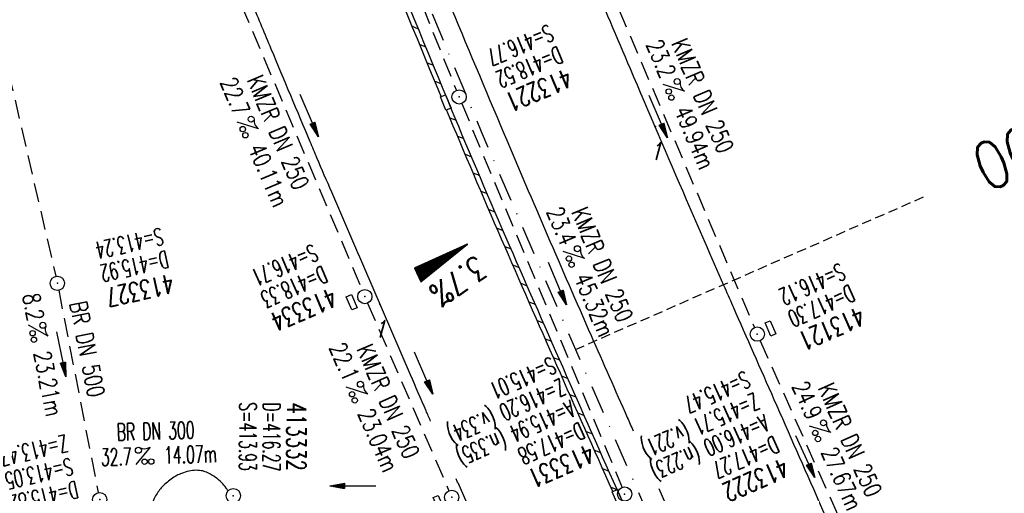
# Model space of a CAD drawing. Extents: x 447258 to 447844, y 441190 to 442763.
# Tile 10 of 30: x 447547 to 447650, y 441519 to 441568. Entities that reach past the tile are written whole.
import ezdxf
from ezdxf.enums import TextEntityAlignment as Align

# ---------------------------------------------------------------- set-up
doc = ezdxf.new("R2010")
doc.units = 0
doc.header["$LTSCALE"] = 2
doc.header["$MEASUREMENT"] = 0
for name, pattern in [('AUSGEZOGEN', [0]), ('GESTRICH-X2', [1.5, 1, -0.5]), ('GESTRICHELT', [0.75, 0.5, -0.25]), ('STRICHPT-X3', [3, 1.5, -0.75, 0, -0.75])]:
    doc.linetypes.add(name, pattern=pattern)
doc.layers.get('0').update_dxf_attribs({"linetype": 'AUSGEZOGEN'})
for name, color, linetype in [('ACHSE', 250, 'STRICHPT-X3'), ('FBR', 8, 'CONTINUOUS'), ('GEF', 7, 'CONTINUOUS'), ('HEKTOM', 250, 'GESTRICHELT'), ('KANAL', 7, 'GESTRICH-X2'), ('PFEIL', 7, 'CONTINUOUS'), ('PKT', 7, 'CONTINUOUS'), ('PKT-CODE', 2, 'CONTINUOUS'), ('RRB', 4, 'AUSGEZOGEN'), ('SCHACHTNR', 6, 'CONTINUOUS'), ('SCHLITZRINNE', 8, 'AUSGEZOGEN'), ('SCHSYMBOL', 7, 'AUSGEZOGEN'), ('TEXTO', 4, 'CONTINUOUS'), ('TEXTU', 4, 'CONTINUOUS')]:
    doc.layers.add(name, color=color, linetype=linetype)
doc.styles.add('ROMANS', font='romans.shx', dxfattribs={"width": 0.8})

# ---------------------------------------------------------------- blocks, each defined once
blk = doc.blocks.new('GST')
at = {"color": 0}
blk.add_circle((0, 0), 0.75, dxfattribs=at)
blk.add_point((0, 0), dxfattribs=at)
blk = doc.blocks.new('17')
blk.add_lwpolyline([(-0.76, -1.22), (0.75, -1.22), (0.75, -1.8), (-0.76, -1.8)], close=True)
blk.add_blockref('GST', (0, 0))
blk = doc.blocks.new('PROM')
blk.add_line((1.57, 1.82), (0.02, 0.02))
for centre, radius in [((0.32, 1.51), 0.317), ((0.94, 0.29), 0.283), ((1.64, 0.29), 0.283)]:
    blk.add_circle(centre, radius)
blk.add_arc((0.99, 2.68), 1.03, 239.1414, 303.3549)
blk = doc.blocks.new('PFEIL2')
at = {"color": 0}
for p, q in [((0.88, 0), (-2.4, -0.01)), ((0.88, -0.27), (0.88, 0.28)), ((0.88, 0.28), (2.43, 0.01)), ((0.91, 0.27), (0.88, 0.26)), ((0.97, 0.26), (0.88, 0.25)), ((1.02, 0.25), (0.88, 0.23)), ((1.07, 0.24), (0.88, 0.21)), ((1.13, 0.23), (0.88, 0.19)), ((1.18, 0.22), (0.88, 0.17)), ((1.24, 0.21), (0.88, 0.15)), ((1.29, 0.21), (0.88, 0.14)), ((1.34, 0.2), (0.88, 0.12)), ((1.4, 0.19), (0.88, 0.1)), ((1.45, 0.18), (0.88, 0.08)), ((1.51, 0.17), (0.88, 0.06)), ((1.56, 0.16), (0.88, 0.04)), ((1.61, 0.15), (0.88, 0.02)), ((1.67, 0.14), (0.88, 0.01)), ((1.72, 0.13), (0.88, -0.01)), ((1.78, 0.12), (0.88, -0.03)), ((1.83, 0.11), (0.88, -0.05)), ((1.88, 0.1), (0.88, -0.07)), ((1.94, 0.09), (0.88, -0.09)), ((2.05, 0.08), (0.88, -0.12)), ((1.99, 0.08), (0.88, -0.11)), ((2.1, 0.07), (0.88, -0.14)), ((2.15, 0.06), (0.88, -0.16)), ((2.21, 0.05), (0.88, -0.18)), ((2.26, 0.04), (0.88, -0.2)), ((2.32, 0.03), (0.88, -0.22)), ((2.37, 0.02), (0.88, -0.23)), ((2.42, 0.01), (0.88, -0.25)), ((2.43, 0.01), (0.88, -0.27))]:
    blk.add_line(p, q, dxfattribs=at)
blk = doc.blocks.new('13')
blk.add_lwpolyline([(0.76, 1.22), (-0.75, 1.22), (-0.75, 1.8), (0.76, 1.8)], close=True)
at = {"rotation": 180}
blk.add_blockref('GST', (0, 0), dxfattribs=at)
blk = doc.blocks.new('10')
blk.add_blockref('GST', (0, 0))
blk = doc.blocks.new('*X5')
at = {"color": 0}
for p, q in [((725.83, 193.84), (727.44, 195.45)), ((725.83, 193.85), (727.43, 195.45)), ((725.83, 193.86), (727.42, 195.45)), ((725.83, 193.87), (727.41, 195.45)), ((725.83, 193.88), (727.4, 195.45)), ((725.83, 193.89), (727.39, 195.45)), ((725.83, 193.9), (727.38, 195.45)), ((725.83, 193.91), (727.37, 195.45)), ((725.83, 193.91), (727.37, 195.45)), ((725.83, 193.92), (727.36, 195.45)), ((725.83, 193.93), (727.35, 195.45)), ((725.83, 193.94), (727.34, 195.45)), ((725.83, 193.95), (727.33, 195.45)), ((725.83, 193.96), (727.32, 195.45)), ((725.83, 193.97), (727.31, 195.45)), ((725.83, 193.98), (727.3, 195.45)), ((725.83, 193.99), (727.29, 195.45)), ((725.83, 193.99), (727.29, 195.45)), ((725.83, 194), (727.28, 195.45)), ((725.83, 194.01), (727.27, 195.45)), ((725.83, 194.02), (727.26, 195.45)), ((725.83, 194.03), (727.25, 195.45)), ((725.83, 194.04), (727.24, 195.45)), ((725.83, 194.05), (727.23, 195.45)), ((725.83, 194.06), (727.22, 195.45)), ((725.83, 194.06), (727.21, 195.45)), ((725.83, 194.07), (727.21, 195.45)), ((725.83, 194.08), (727.2, 195.45)), ((725.83, 194.09), (727.19, 195.45)), ((725.83, 194.1), (727.18, 195.45)), ((725.83, 194.11), (727.17, 195.45)), ((725.83, 194.12), (727.16, 195.45)), ((725.83, 194.13), (727.15, 195.45)), ((725.83, 194.14), (727.14, 195.45)), ((725.83, 194.14), (727.14, 195.45)), ((725.83, 194.15), (727.13, 195.45)), ((725.83, 194.16), (727.12, 195.45)), ((725.83, 194.17), (727.11, 195.45)), ((725.83, 194.18), (727.1, 195.45)), ((725.83, 194.19), (727.09, 195.45)), ((725.83, 194.2), (727.08, 195.45)), ((725.83, 194.21), (727.07, 195.45)), ((725.83, 194.21), (727.06, 195.45)), ((725.83, 194.22), (727.06, 195.45)), ((725.83, 194.23), (727.05, 195.45)), ((725.83, 194.24), (727.04, 195.45)), ((725.83, 194.25), (727.03, 195.45)), ((725.83, 194.26), (727.02, 195.45)), ((725.83, 194.27), (727.01, 195.45)), ((725.83, 194.28), (727, 195.45)), ((725.83, 194.29), (726.99, 195.45)), ((725.83, 194.29), (726.99, 195.45)), ((725.83, 194.3), (726.98, 195.45)), ((725.83, 194.31), (726.97, 195.45)), ((725.83, 194.32), (726.96, 195.45)), ((725.83, 194.33), (726.95, 195.45)), ((725.83, 194.34), (726.94, 195.45)), ((725.83, 194.35), (726.93, 195.45)), ((725.83, 194.36), (726.92, 195.45)), ((725.83, 194.37), (726.91, 195.45)), ((725.83, 194.37), (726.91, 195.45)), ((725.83, 194.38), (726.9, 195.45)), ((725.83, 194.39), (726.89, 195.45)), ((725.83, 194.4), (726.88, 195.45)), ((725.83, 194.41), (726.87, 195.45)), ((725.83, 194.42), (726.86, 195.45)), ((725.83, 194.43), (726.85, 195.45)), ((725.83, 194.44), (726.84, 195.45)), ((725.83, 194.44), (726.83, 195.45)), ((725.83, 194.45), (726.83, 195.45)), ((725.83, 194.46), (726.82, 195.45)), ((725.83, 194.47), (726.81, 195.45)), ((725.83, 194.48), (726.8, 195.45)), ((725.83, 194.49), (726.79, 195.45)), ((725.83, 194.5), (726.78, 195.45)), ((725.83, 194.51), (726.77, 195.45)), ((725.83, 194.52), (726.76, 195.45)), ((725.83, 194.52), (726.76, 195.45)), ((725.83, 194.53), (726.75, 195.45)), ((725.83, 194.54), (726.74, 195.45)), ((725.83, 194.55), (726.73, 195.45)), ((725.83, 194.56), (726.72, 195.45)), ((725.83, 194.57), (726.71, 195.45)), ((725.83, 194.58), (726.7, 195.45)), ((725.83, 194.59), (726.69, 195.45)), ((725.83, 194.59), (726.68, 195.45)), ((725.83, 194.6), (726.68, 195.45)), ((725.83, 194.61), (726.67, 195.45)), ((725.83, 194.62), (726.66, 195.45)), ((725.83, 194.63), (726.65, 195.45)), ((725.83, 194.64), (726.64, 195.45)), ((725.83, 194.65), (726.63, 195.45)), ((725.83, 194.66), (726.62, 195.45)), ((725.83, 194.67), (726.61, 195.45)), ((725.83, 194.67), (726.61, 195.45)), ((725.83, 194.68), (726.6, 195.45)), ((725.83, 194.69), (726.59, 195.45)), ((725.83, 194.7), (726.58, 195.45)), ((725.83, 194.71), (726.57, 195.45)), ((725.83, 194.72), (726.56, 195.45)), ((725.83, 194.73), (726.55, 195.45)), ((725.83, 194.74), (726.54, 195.45)), ((725.83, 194.75), (726.53, 195.45)), ((725.83, 194.75), (726.53, 195.45)), ((725.83, 194.76), (726.52, 195.45)), ((725.83, 194.77), (726.51, 195.45)), ((725.83, 194.78), (726.5, 195.45)), ((725.83, 194.79), (726.49, 195.45)), ((725.83, 194.8), (726.48, 195.45)), ((725.83, 194.81), (726.47, 195.45)), ((725.83, 194.82), (726.46, 195.45)), ((725.83, 194.82), (726.45, 195.45)), ((725.83, 194.83), (726.45, 195.45)), ((725.83, 194.84), (726.44, 195.45)), ((725.83, 194.85), (726.43, 195.45)), ((725.83, 194.86), (726.42, 195.45)), ((725.83, 194.87), (726.41, 195.45)), ((725.83, 194.88), (726.4, 195.45)), ((725.83, 194.89), (726.39, 195.45)), ((725.83, 194.9), (726.38, 195.45)), ((725.83, 194.9), (726.38, 195.45)), ((725.83, 194.91), (726.37, 195.45)), ((725.83, 194.92), (726.36, 195.45)), ((725.83, 194.93), (726.35, 195.45)), ((725.83, 194.94), (726.34, 195.45)), ((725.83, 194.95), (726.33, 195.45)), ((725.83, 194.96), (726.32, 195.45)), ((725.83, 194.97), (726.31, 195.45)), ((725.83, 194.98), (726.3, 195.45)), ((725.83, 194.98), (726.3, 195.45)), ((725.83, 194.99), (726.29, 195.45)), ((725.83, 195), (726.28, 195.45)), ((725.83, 195.01), (726.27, 195.45)), ((725.83, 195.02), (726.26, 195.45)), ((725.83, 195.03), (726.25, 195.45)), ((725.83, 195.04), (726.24, 195.45)), ((725.83, 195.05), (726.23, 195.45)), ((725.83, 195.05), (726.22, 195.45)), ((725.83, 195.06), (726.22, 195.45)), ((725.83, 195.07), (726.21, 195.45)), ((725.83, 195.08), (726.2, 195.45)), ((725.83, 195.09), (726.19, 195.45)), ((725.83, 195.1), (726.18, 195.45)), ((725.83, 195.11), (726.17, 195.45)), ((725.83, 195.12), (726.16, 195.45)), ((725.83, 195.13), (726.15, 195.45)), ((725.83, 195.13), (726.15, 195.45)), ((725.83, 195.14), (726.14, 195.45)), ((725.83, 195.15), (726.13, 195.45)), ((725.83, 195.16), (726.12, 195.45)), ((725.83, 195.17), (726.11, 195.45)), ((725.83, 195.18), (726.1, 195.45)), ((725.83, 195.19), (726.09, 195.45)), ((725.83, 195.2), (726.08, 195.45)), ((725.83, 195.2), (726.07, 195.45)), ((725.83, 195.21), (726.07, 195.45)), ((725.83, 195.22), (726.06, 195.45)), ((725.83, 195.23), (726.05, 195.45)), ((725.83, 195.24), (726.04, 195.45)), ((725.83, 195.25), (726.03, 195.45)), ((725.83, 195.26), (726.02, 195.45)), ((725.83, 195.27), (726.01, 195.45)), ((725.83, 195.28), (726, 195.45)), ((725.83, 195.28), (726, 195.45)), ((725.83, 195.29), (725.99, 195.45)), ((725.83, 195.3), (725.98, 195.45)), ((725.83, 195.31), (725.97, 195.45)), ((725.83, 195.32), (725.96, 195.45)), ((725.83, 195.33), (725.95, 195.45)), ((725.83, 195.34), (725.94, 195.45)), ((725.83, 195.35), (725.93, 195.45)), ((725.83, 195.36), (725.92, 195.45)), ((725.83, 195.36), (725.92, 195.45)), ((725.83, 195.37), (725.91, 195.45)), ((725.83, 195.38), (725.9, 195.45)), ((725.83, 195.39), (725.89, 195.45)), ((725.83, 195.4), (725.88, 195.45)), ((725.83, 195.41), (725.87, 195.45)), ((725.83, 195.42), (725.86, 195.45)), ((725.83, 195.43), (725.85, 195.45)), ((725.83, 195.43), (725.84, 195.45)), ((725.83, 195.44), (725.84, 195.45)), ((725.83, 193.83), (727.43, 195.43)), ((725.83, 193.82), (727.43, 195.42)), ((725.83, 193.81), (727.43, 195.41)), ((725.83, 193.8), (727.42, 195.4)), ((725.83, 193.79), (727.42, 195.38)), ((725.83, 193.78), (727.42, 195.37)), ((725.83, 193.77), (727.41, 195.36)), ((725.83, 193.76), (727.41, 195.35)), ((725.83, 193.76), (727.41, 195.34)), ((725.83, 193.75), (727.4, 195.32)), ((725.83, 193.74), (727.4, 195.31)), ((725.83, 193.73), (727.4, 195.3)), ((725.83, 193.72), (727.4, 195.29)), ((725.83, 193.71), (727.39, 195.28)), ((725.83, 193.7), (727.39, 195.26)), ((725.83, 193.69), (727.39, 195.25)), ((725.83, 193.68), (727.38, 195.24)), ((725.83, 193.68), (727.38, 195.23)), ((725.83, 193.67), (727.38, 195.22)), ((725.83, 193.66), (727.37, 195.2)), ((725.83, 193.65), (727.37, 195.19)), ((725.83, 193.64), (727.37, 195.18)), ((725.83, 193.63), (727.36, 195.17)), ((725.83, 193.62), (727.36, 195.16)), ((725.83, 193.61), (727.36, 195.14)), ((725.83, 193.61), (727.35, 195.13)), ((725.83, 193.6), (727.35, 195.12)), ((725.83, 193.59), (727.35, 195.11)), ((725.83, 193.58), (727.34, 195.1)), ((725.83, 193.57), (727.34, 195.08)), ((725.83, 193.56), (727.34, 195.07)), ((725.83, 193.55), (727.34, 195.06)), ((725.83, 193.54), (727.33, 195.05)), ((725.83, 193.53), (727.33, 195.04)), ((725.83, 193.53), (727.33, 195.02)), ((725.83, 193.52), (727.32, 195.01)), ((725.83, 193.51), (727.32, 195)), ((725.83, 193.5), (727.32, 194.99)), ((725.83, 193.49), (727.31, 194.98)), ((725.83, 193.48), (727.31, 194.96)), ((725.83, 193.47), (727.31, 194.95)), ((725.83, 193.46), (727.3, 194.94)), ((725.83, 193.45), (727.3, 194.93)), ((725.83, 193.45), (727.3, 194.92)), ((725.83, 193.44), (727.29, 194.91)), ((725.83, 193.43), (727.29, 194.89)), ((725.83, 193.42), (727.29, 194.88)), ((725.83, 193.41), (727.29, 194.87)), ((725.83, 193.4), (727.28, 194.86)), ((725.83, 193.39), (727.28, 194.85)), ((725.83, 193.38), (727.28, 194.83)), ((725.83, 193.38), (727.27, 194.82)), ((725.83, 193.37), (727.27, 194.81)), ((725.83, 193.36), (727.27, 194.8)), ((725.83, 193.35), (727.26, 194.79)), ((725.83, 193.34), (727.26, 194.77)), ((725.83, 193.33), (727.26, 194.76)), ((725.83, 193.32), (727.25, 194.75)), ((725.83, 193.31), (727.25, 194.74)), ((725.83, 193.3), (727.25, 194.73)), ((725.83, 193.3), (727.24, 194.71)), ((725.83, 193.29), (727.24, 194.7)), ((725.83, 193.28), (727.24, 194.69)), ((725.83, 193.27), (727.23, 194.68)), ((725.83, 193.26), (727.23, 194.67)), ((725.83, 193.25), (727.23, 194.65)), ((725.83, 193.24), (727.23, 194.64)), ((725.83, 193.23), (727.22, 194.63)), ((725.83, 193.22), (727.22, 194.62)), ((725.83, 193.22), (727.22, 194.61)), ((725.83, 193.21), (727.21, 194.59)), ((725.83, 193.2), (727.21, 194.58)), ((725.83, 193.19), (727.21, 194.57)), ((725.83, 193.18), (727.2, 194.56)), ((725.83, 193.17), (727.2, 194.55)), ((725.83, 193.16), (727.2, 194.53)), ((725.83, 193.15), (727.19, 194.52)), ((725.83, 193.15), (727.19, 194.51)), ((725.83, 193.14), (727.19, 194.5)), ((725.83, 193.13), (727.18, 194.49)), ((725.83, 193.12), (727.18, 194.47)), ((725.83, 193.11), (727.18, 194.46)), ((725.83, 193.1), (727.17, 194.45)), ((725.83, 193.09), (727.17, 194.44)), ((725.83, 193.08), (727.17, 194.43)), ((725.83, 193.07), (727.17, 194.41)), ((725.83, 193.07), (727.16, 194.4)), ((725.83, 193.06), (727.16, 194.39)), ((725.83, 193.05), (727.16, 194.38)), ((725.83, 193.04), (727.15, 194.37)), ((725.83, 193.03), (727.15, 194.35)), ((725.83, 193.02), (727.15, 194.34)), ((725.83, 193.01), (727.14, 194.33)), ((725.83, 193), (727.14, 194.32)), ((725.83, 193), (727.14, 194.31)), ((725.83, 192.99), (727.13, 194.29)), ((725.83, 192.98), (727.13, 194.28)), ((725.83, 192.97), (727.13, 194.27)), ((725.83, 192.96), (727.12, 194.26)), ((725.83, 192.95), (727.12, 194.25)), ((725.83, 192.94), (727.12, 194.23)), ((725.83, 192.93), (727.11, 194.22)), ((725.83, 192.92), (727.11, 194.21)), ((725.83, 192.92), (727.11, 194.2)), ((725.83, 192.91), (727.11, 194.19)), ((725.83, 192.9), (727.1, 194.17)), ((725.83, 192.89), (727.1, 194.16)), ((725.83, 192.88), (727.1, 194.15)), ((725.83, 192.87), (727.09, 194.14)), ((725.83, 192.86), (727.09, 194.13)), ((725.83, 192.85), (727.09, 194.11)), ((725.83, 192.84), (727.08, 194.1)), ((725.83, 192.84), (727.08, 194.09)), ((725.83, 192.83), (727.08, 194.08)), ((725.83, 192.82), (727.07, 194.07)), ((725.83, 192.81), (727.07, 194.05)), ((725.83, 192.8), (727.07, 194.04)), ((725.83, 192.79), (727.06, 194.03)), ((725.83, 192.78), (727.06, 194.02)), ((725.83, 192.77), (727.06, 194.01)), ((725.83, 192.77), (727.05, 193.99)), ((725.83, 192.76), (727.05, 193.98)), ((725.83, 192.75), (727.05, 193.97)), ((725.83, 192.74), (727.05, 193.96)), ((725.83, 192.73), (727.04, 193.95)), ((725.83, 192.72), (727.04, 193.93)), ((725.83, 192.71), (727.04, 193.92)), ((725.83, 192.7), (727.03, 193.91)), ((725.83, 192.69), (727.03, 193.9)), ((725.83, 192.69), (727.03, 193.89)), ((725.83, 192.68), (727.02, 193.87)), ((725.83, 192.67), (727.02, 193.86)), ((725.83, 192.66), (727.02, 193.85)), ((725.83, 192.65), (727.01, 193.84)), ((725.83, 192.64), (727.01, 193.83)), ((725.83, 192.63), (727.01, 193.81)), ((725.83, 192.62), (727, 193.8)), ((725.83, 192.62), (727, 193.79)), ((725.83, 192.61), (727, 193.78)), ((725.83, 192.6), (726.99, 193.77)), ((725.83, 192.59), (726.99, 193.75)), ((725.83, 192.58), (726.99, 193.74)), ((725.83, 192.57), (726.99, 193.73)), ((725.83, 192.56), (726.98, 193.72)), ((725.83, 192.55), (726.98, 193.71)), ((725.83, 192.54), (726.98, 193.69)), ((725.83, 192.54), (726.97, 193.68)), ((725.83, 192.53), (726.97, 193.67)), ((725.83, 192.52), (726.97, 193.66)), ((725.83, 192.51), (726.96, 193.65)), ((725.83, 192.5), (726.96, 193.63)), ((725.83, 192.49), (726.96, 193.62)), ((725.83, 192.48), (726.95, 193.61)), ((725.83, 192.47), (726.95, 193.6)), ((725.83, 192.46), (726.95, 193.59)), ((725.83, 192.46), (726.94, 193.57)), ((725.83, 192.45), (726.94, 193.56)), ((725.83, 192.44), (726.94, 193.55)), ((725.83, 192.43), (726.94, 193.54)), ((725.83, 192.42), (726.93, 193.53)), ((725.83, 192.41), (726.93, 193.51)), ((725.83, 192.4), (726.93, 193.5)), ((725.83, 192.39), (726.92, 193.49)), ((725.83, 192.39), (726.92, 193.48)), ((725.83, 192.38), (726.92, 193.47)), ((725.83, 192.37), (726.91, 193.45)), ((725.83, 192.36), (726.91, 193.44)), ((725.83, 192.35), (726.91, 193.43)), ((725.83, 192.34), (726.9, 193.42)), ((725.83, 192.33), (726.9, 193.41)), ((725.83, 192.32), (726.9, 193.39)), ((725.83, 192.31), (726.89, 193.38)), ((725.83, 192.31), (726.89, 193.37)), ((725.83, 192.3), (726.89, 193.36)), ((725.83, 192.29), (726.88, 193.35)), ((725.83, 192.28), (726.88, 193.33)), ((725.83, 192.27), (726.88, 193.32)), ((725.83, 192.26), (726.88, 193.31)), ((725.83, 192.25), (726.87, 193.3)), ((725.83, 192.24), (726.87, 193.29)), ((725.83, 192.24), (726.87, 193.27)), ((725.83, 192.23), (726.86, 193.26)), ((725.83, 192.22), (726.86, 193.25)), ((725.83, 192.21), (726.86, 193.24)), ((725.83, 192.2), (726.85, 193.23)), ((725.83, 192.19), (726.85, 193.21)), ((725.83, 192.18), (726.85, 193.2)), ((725.83, 192.17), (726.84, 193.19)), ((725.83, 192.16), (726.84, 193.18)), ((725.83, 192.16), (726.84, 193.17)), ((725.83, 192.15), (726.83, 193.15)), ((725.83, 192.14), (726.83, 193.14)), ((725.83, 192.13), (726.83, 193.13)), ((725.83, 192.12), (726.82, 193.12)), ((725.83, 192.11), (726.82, 193.11)), ((725.83, 192.1), (726.82, 193.09)), ((725.83, 192.09), (726.82, 193.08)), ((725.83, 192.08), (726.81, 193.07)), ((725.83, 192.08), (726.81, 193.06)), ((725.83, 192.07), (726.81, 193.05)), ((725.83, 192.06), (726.8, 193.03)), ((725.83, 192.05), (726.8, 193.02)), ((725.83, 192.04), (726.8, 193.01)), ((725.83, 192.03), (726.79, 193)), ((725.83, 192.02), (726.79, 192.99)), ((725.83, 192.01), (726.79, 192.97)), ((725.83, 192.01), (726.78, 192.96)), ((725.83, 192), (726.78, 192.95)), ((725.83, 191.99), (726.78, 192.94)), ((725.83, 191.98), (726.77, 192.93)), ((725.83, 191.97), (726.77, 192.91)), ((725.83, 191.96), (726.77, 192.9)), ((725.83, 191.95), (726.76, 192.89)), ((725.83, 191.94), (726.76, 192.88)), ((725.83, 191.93), (726.76, 192.87)), ((725.83, 191.93), (726.76, 192.85)), ((725.83, 191.92), (726.75, 192.84)), ((725.83, 191.91), (726.75, 192.83)), ((725.83, 191.9), (726.75, 192.82)), ((725.83, 191.89), (726.74, 192.81)), ((725.83, 191.88), (726.74, 192.79)), ((725.83, 191.87), (726.74, 192.78)), ((725.83, 191.86), (726.73, 192.77)), ((725.83, 191.85), (726.73, 192.76)), ((725.83, 191.85), (726.73, 192.75)), ((725.83, 191.84), (726.72, 192.73)), ((725.83, 191.83), (726.72, 192.72)), ((725.83, 191.82), (726.72, 192.71)), ((725.83, 191.81), (726.71, 192.7)), ((725.83, 191.8), (726.71, 192.69)), ((725.83, 191.79), (726.71, 192.67)), ((725.83, 191.78), (726.7, 192.66)), ((725.83, 191.78), (726.7, 192.65)), ((725.83, 191.77), (726.7, 192.64)), ((725.83, 191.76), (726.7, 192.63)), ((725.83, 191.75), (726.69, 192.61)), ((725.83, 191.74), (726.69, 192.6)), ((725.83, 191.73), (726.69, 192.59)), ((725.83, 191.72), (726.68, 192.58)), ((725.83, 191.71), (726.68, 192.57)), ((725.83, 191.7), (726.68, 192.55)), ((725.83, 191.7), (726.67, 192.54)), ((725.83, 191.69), (726.67, 192.53)), ((725.83, 191.68), (726.67, 192.52)), ((725.83, 191.67), (726.66, 192.51)), ((725.83, 191.66), (726.66, 192.49)), ((725.83, 191.65), (726.66, 192.48)), ((725.83, 191.64), (726.65, 192.47)), ((725.83, 191.63), (726.65, 192.46)), ((725.83, 191.63), (726.65, 192.45)), ((725.83, 191.62), (726.64, 192.43)), ((725.83, 191.61), (726.64, 192.42)), ((725.83, 191.6), (726.64, 192.41)), ((725.83, 191.59), (726.64, 192.4)), ((725.83, 191.58), (726.63, 192.39)), ((725.83, 191.57), (726.63, 192.37)), ((725.83, 191.56), (726.63, 192.36)), ((725.83, 191.55), (726.62, 192.35)), ((725.83, 191.55), (726.62, 192.34)), ((725.83, 191.54), (726.62, 192.33)), ((725.83, 191.53), (726.61, 192.31)), ((725.83, 191.52), (726.61, 192.3)), ((725.83, 191.51), (726.61, 192.29)), ((725.83, 191.5), (726.6, 192.28)), ((725.83, 191.49), (726.6, 192.27)), ((725.83, 191.48), (726.6, 192.25)), ((725.83, 191.47), (726.59, 192.24)), ((725.83, 191.47), (726.59, 192.23)), ((725.83, 191.46), (726.59, 192.22)), ((725.83, 191.45), (726.59, 192.21)), ((725.83, 191.44), (726.58, 192.19)), ((725.83, 191.43), (726.58, 192.18)), ((725.83, 191.42), (726.58, 192.17)), ((725.83, 191.41), (726.57, 192.16)), ((725.83, 191.4), (726.57, 192.15)), ((725.83, 191.4), (726.57, 192.13)), ((725.83, 191.39), (726.56, 192.12)), ((725.83, 191.38), (726.56, 192.11)), ((725.83, 191.37), (726.56, 192.1)), ((725.83, 191.36), (726.55, 192.09)), ((725.83, 191.35), (726.55, 192.07)), ((725.83, 191.34), (726.55, 192.06)), ((725.83, 191.33), (726.54, 192.05)), ((725.83, 191.32), (726.54, 192.04)), ((725.83, 191.32), (726.54, 192.03)), ((725.83, 191.31), (726.53, 192.01)), ((725.83, 191.3), (726.53, 192)), ((725.83, 191.29), (726.53, 191.99)), ((725.83, 191.28), (726.53, 191.98)), ((725.83, 191.27), (726.52, 191.97)), ((725.83, 191.26), (726.52, 191.95)), ((725.83, 191.25), (726.52, 191.94)), ((725.83, 191.25), (726.51, 191.93)), ((725.83, 191.24), (726.51, 191.92)), ((725.83, 191.23), (726.51, 191.91)), ((725.83, 191.22), (726.5, 191.89)), ((725.83, 191.21), (726.5, 191.88)), ((725.83, 191.2), (726.5, 191.87)), ((725.83, 191.19), (726.49, 191.86)), ((725.83, 191.18), (726.49, 191.85)), ((725.83, 191.17), (726.49, 191.84)), ((725.83, 191.17), (726.48, 191.82)), ((725.83, 191.16), (726.48, 191.81)), ((725.83, 191.15), (726.48, 191.8)), ((725.83, 191.14), (726.47, 191.79)), ((725.83, 191.13), (726.47, 191.78)), ((725.83, 191.12), (726.47, 191.76)), ((725.83, 191.11), (726.47, 191.75)), ((725.83, 191.1), (726.46, 191.74)), ((725.83, 191.09), (726.46, 191.73)), ((725.83, 191.09), (726.46, 191.72)), ((725.83, 191.08), (726.45, 191.7)), ((725.83, 191.07), (726.45, 191.69)), ((725.83, 191.06), (726.45, 191.68)), ((725.83, 191.05), (726.44, 191.67)), ((725.83, 191.04), (726.44, 191.66)), ((725.83, 191.03), (726.44, 191.64)), ((725.83, 191.02), (726.43, 191.63)), ((725.83, 191.02), (726.43, 191.62)), ((725.83, 191.01), (726.43, 191.61)), ((725.83, 191), (726.42, 191.6)), ((725.83, 190.99), (726.42, 191.58)), ((725.83, 190.98), (726.42, 191.57)), ((725.83, 190.97), (726.41, 191.56)), ((725.83, 190.96), (726.41, 191.55)), ((725.83, 190.95), (726.41, 191.54)), ((725.83, 190.94), (726.41, 191.52)), ((725.83, 190.94), (726.4, 191.51)), ((725.83, 190.93), (726.4, 191.5)), ((725.83, 190.92), (726.4, 191.49)), ((725.83, 190.91), (726.39, 191.48)), ((725.83, 190.9), (726.39, 191.46)), ((725.83, 190.89), (726.39, 191.45)), ((725.83, 190.88), (726.38, 191.44)), ((725.83, 190.87), (726.38, 191.43)), ((725.83, 190.87), (726.38, 191.42)), ((725.83, 190.86), (726.37, 191.4)), ((725.83, 190.85), (726.37, 191.39)), ((725.83, 190.84), (726.37, 191.38)), ((725.83, 190.83), (726.36, 191.37)), ((725.83, 190.82), (726.36, 191.36)), ((725.83, 190.81), (726.36, 191.34)), ((725.83, 190.8), (726.35, 191.33)), ((725.83, 190.79), (726.35, 191.32)), ((725.83, 190.79), (726.35, 191.31)), ((725.83, 190.78), (726.35, 191.3)), ((725.83, 190.77), (726.34, 191.28)), ((725.83, 190.76), (726.34, 191.27)), ((725.83, 190.75), (726.34, 191.26)), ((725.83, 190.74), (726.33, 191.25)), ((725.83, 190.73), (726.33, 191.24)), ((725.83, 190.72), (726.33, 191.22)), ((725.83, 190.71), (726.32, 191.21)), ((725.83, 190.71), (726.32, 191.2)), ((725.83, 190.7), (726.32, 191.19)), ((725.83, 190.69), (726.31, 191.18)), ((725.83, 190.68), (726.31, 191.16)), ((725.83, 190.67), (726.31, 191.15)), ((725.83, 190.66), (726.3, 191.14)), ((725.83, 190.65), (726.3, 191.13)), ((725.83, 190.64), (726.3, 191.12)), ((725.83, 190.64), (726.29, 191.1)), ((725.83, 190.63), (726.29, 191.09)), ((725.83, 190.62), (726.29, 191.08)), ((725.83, 190.61), (726.29, 191.07)), ((725.83, 190.6), (726.28, 191.06)), ((725.83, 190.59), (726.28, 191.04)), ((725.83, 190.58), (726.28, 191.03)), ((725.83, 190.57), (726.27, 191.02)), ((725.83, 190.56), (726.27, 191.01)), ((725.83, 190.56), (726.27, 191)), ((725.83, 190.55), (726.26, 190.98)), ((725.83, 190.54), (726.26, 190.97)), ((725.83, 190.53), (726.26, 190.96)), ((725.83, 190.52), (726.25, 190.95)), ((725.83, 190.51), (726.25, 190.94)), ((725.83, 190.5), (726.25, 190.92)), ((725.83, 190.49), (726.24, 190.91)), ((725.83, 190.48), (726.24, 190.9)), ((725.83, 190.48), (726.24, 190.89)), ((725.83, 190.47), (726.24, 190.88)), ((725.83, 190.46), (726.23, 190.86)), ((725.83, 190.45), (726.23, 190.85)), ((725.83, 190.44), (726.23, 190.84)), ((725.83, 190.43), (726.22, 190.83)), ((725.83, 190.42), (726.22, 190.82)), ((725.83, 190.41), (726.22, 190.8)), ((725.83, 190.41), (726.21, 190.79)), ((725.83, 190.4), (726.21, 190.78)), ((725.83, 190.39), (726.21, 190.77)), ((725.83, 190.38), (726.2, 190.76)), ((725.83, 190.37), (726.2, 190.74)), ((725.83, 190.36), (726.2, 190.73)), ((725.83, 190.35), (726.19, 190.72)), ((725.83, 190.34), (726.19, 190.71)), ((725.83, 190.33), (726.19, 190.7)), ((725.83, 190.33), (726.18, 190.68)), ((725.83, 190.32), (726.18, 190.67)), ((725.83, 190.31), (726.18, 190.66)), ((725.83, 190.3), (726.18, 190.65)), ((725.83, 190.29), (726.17, 190.64)), ((725.83, 190.28), (726.17, 190.62)), ((725.83, 190.27), (726.17, 190.61)), ((725.83, 190.26), (726.16, 190.6)), ((725.83, 190.26), (726.16, 190.59)), ((725.83, 190.25), (726.16, 190.58)), ((725.83, 190.24), (726.15, 190.56)), ((725.83, 190.23), (726.15, 190.55)), ((725.83, 190.22), (726.15, 190.54)), ((725.83, 190.21), (726.14, 190.53)), ((725.83, 190.2), (726.14, 190.52)), ((725.83, 190.19), (726.14, 190.5)), ((725.83, 190.18), (726.13, 190.49)), ((725.83, 190.18), (726.13, 190.48)), ((725.83, 190.17), (726.13, 190.47)), ((725.83, 190.16), (726.12, 190.46)), ((725.83, 190.15), (726.12, 190.44)), ((725.83, 190.14), (726.12, 190.43)), ((725.83, 190.13), (726.12, 190.42)), ((725.83, 190.12), (726.11, 190.41)), ((725.83, 190.11), (726.11, 190.4)), ((725.83, 190.1), (726.11, 190.38)), ((725.83, 190.1), (726.1, 190.37)), ((725.83, 190.09), (726.1, 190.36)), ((725.83, 190.08), (726.1, 190.35)), ((725.83, 190.07), (726.09, 190.34)), ((725.83, 190.06), (726.09, 190.32)), ((725.83, 190.05), (726.09, 190.31)), ((725.83, 190.04), (726.08, 190.3)), ((725.83, 190.03), (726.08, 190.29)), ((725.83, 190.03), (726.08, 190.28)), ((725.83, 190.02), (726.07, 190.26)), ((725.83, 190.01), (726.07, 190.25)), ((725.83, 190), (726.07, 190.24)), ((725.83, 189.99), (726.06, 190.23)), ((725.83, 189.98), (726.06, 190.22)), ((725.83, 189.97), (726.06, 190.2)), ((725.83, 189.96), (726.06, 190.19)), ((725.83, 189.95), (726.05, 190.18)), ((725.83, 189.95), (726.05, 190.17)), ((725.83, 189.94), (726.05, 190.16)), ((725.83, 189.93), (726.04, 190.14)), ((725.83, 189.92), (726.04, 190.13)), ((725.83, 189.91), (726.04, 190.12)), ((725.83, 189.9), (726.03, 190.11)), ((725.83, 189.89), (726.03, 190.1)), ((725.83, 189.88), (726.03, 190.08)), ((725.83, 189.88), (726.02, 190.07)), ((725.83, 189.87), (726.02, 190.06)), ((725.83, 189.86), (726.02, 190.05)), ((725.83, 189.85), (726.01, 190.04)), ((725.83, 189.84), (726.01, 190.02)), ((725.83, 189.83), (726.01, 190.01)), ((725.83, 189.82), (726, 190)), ((725.83, 189.81), (726, 189.99)), ((725.83, 189.8), (726, 189.98)), ((725.83, 189.8), (726, 189.96)), ((725.83, 189.79), (725.99, 189.95)), ((725.83, 189.78), (725.99, 189.94)), ((725.83, 189.77), (725.99, 189.93)), ((725.83, 189.76), (725.98, 189.92)), ((725.83, 189.75), (725.98, 189.9)), ((725.83, 189.74), (725.98, 189.89)), ((725.83, 189.73), (725.97, 189.88)), ((725.83, 189.72), (725.97, 189.87)), ((725.83, 189.72), (725.97, 189.86)), ((725.83, 189.71), (725.96, 189.84)), ((725.83, 189.7), (725.96, 189.83)), ((725.83, 189.69), (725.96, 189.82)), ((725.83, 189.68), (725.95, 189.81)), ((725.83, 189.67), (725.95, 189.8)), ((725.83, 189.66), (725.95, 189.78)), ((725.83, 189.65), (725.94, 189.77)), ((725.83, 189.65), (725.94, 189.76)), ((725.83, 189.64), (725.94, 189.75)), ((725.83, 189.63), (725.94, 189.74)), ((725.83, 189.62), (725.93, 189.72)), ((725.83, 189.61), (725.93, 189.71)), ((725.83, 189.6), (725.93, 189.7)), ((725.83, 189.59), (725.92, 189.69)), ((725.83, 189.58), (725.92, 189.68)), ((725.83, 189.57), (725.92, 189.66)), ((725.83, 189.57), (725.91, 189.65)), ((725.83, 189.56), (725.91, 189.64)), ((725.83, 189.55), (725.91, 189.63)), ((725.83, 189.54), (725.9, 189.62)), ((725.83, 189.53), (725.9, 189.6)), ((725.83, 189.52), (725.9, 189.59)), ((725.83, 189.51), (725.89, 189.58)), ((725.83, 189.5), (725.89, 189.57)), ((725.83, 189.49), (725.89, 189.56)), ((725.83, 189.49), (725.89, 189.54)), ((725.83, 189.48), (725.88, 189.53)), ((725.83, 189.47), (725.88, 189.52)), ((725.83, 189.46), (725.88, 189.51)), ((725.83, 189.45), (725.87, 189.5)), ((725.83, 189.44), (725.87, 189.48)), ((725.83, 189.43), (725.87, 189.47)), ((725.83, 189.42), (725.86, 189.46)), ((725.83, 189.42), (725.86, 189.45)), ((725.83, 189.41), (725.86, 189.44)), ((725.83, 189.4), (725.85, 189.42)), ((725.83, 189.39), (725.85, 189.41)), ((725.83, 189.38), (725.85, 189.4)), ((725.83, 189.37), (725.84, 189.39)), ((725.83, 189.36), (725.84, 189.38)), ((725.83, 189.35), (725.84, 189.36)), ((725.83, 189.34), (725.83, 189.35)), ((725.83, 189.34), (725.83, 189.34))]:
    blk.add_line(p, q, dxfattribs=at)
blk = doc.blocks.new('GEF')
at = {"color": 0}
for p, q in [((0.01, 0.02), (0.01, 6.15)), ((1.62, 6.15), (0.01, 0.02)), ((0.01, 6.15), (1.62, 6.15))]:
    blk.add_line(p, q, dxfattribs=at)
blk.add_blockref('*X5', (-725.82, -189.3), dxfattribs=at)

msp = doc.modelspace()

# ---------------------------------------------------------------- linework, layer by layer
at = {"layer": 'ACHSE', "flags": 128}
msp.add_lwpolyline([(447409.94, 442326.51), (447413.15, 442307.54), (447425.67, 442233.59), (447425.83, 442232.62), (447438.19, 442159.65), (447454.89, 442061.05), (447459.06, 442036.4), (447463.24, 442011.75), (447464.54, 442004.06), (447467.48, 441987.11), (447472.02, 441962.53), (447476.87, 441938), (447482.02, 441913.54), (447487.48, 441889.14), (447493.24, 441864.82), (447499.3, 441840.56), (447505.67, 441816.39), (447512.34, 441792.29), (447519.31, 441768.29), (447526.58, 441744.37), (447534.14, 441720.54), (447542, 441696.81), (447550.16, 441673.18), (447558.61, 441649.65), (447567.36, 441626.23), (447576.4, 441602.92), (447585.73, 441579.73), (447595.34, 441556.65), (447605.25, 441533.7), (447606.28, 441531.36), (447615.32, 441510.82), (447625.4, 441487.94), (447635.48, 441465.06), (447645.55, 441442.18), (447655.63, 441419.3), (447659.75, 441409.94), (447664.31, 441399.59), (447665.71, 441396.42), (447675.6, 441373.46), (447685.21, 441350.38), (447694.53, 441327.18), (447703.57, 441303.87), (447712.31, 441280.45), (447720.76, 441256.92), (447727.72, 441236.75)], dxfattribs=at)
at = {"layer": 'FBR'}
for points in [[(447427.91, 442233.05, 0), (447428.12, 442231.81, -0.000002), (447432.24, 442207.4, -0.000028)], [(447566.2, 441678.82, 0.001556), (447570.35, 441667.14, 0.001558), (447574.58, 441655.5, 0.001561), (447578.88, 441643.88, 0.00156), (447583.25, 441632.28, 0.001564), (447587.7, 441620.7, 0.001567), (447592.21, 441609.17, 0.001562), (447596.8, 441597.66, 0.001559), (447601.46, 441586.17, 0.001554), (447606.82, 441573.2, 0.002025), (447611, 441563.29, 0.001093), (447616.91, 441549.51, 0.001666), (447620.84, 441540.48, 0.000011), (447621.79, 441538.32, 0.000206), (447621.84, 441538.2, 0.000001), (447626.14, 441528.44, 0.000001), (447630.88, 441517.67), (447640.96, 441494.79), (447651.04, 441471.91), (447661.11, 441449.03), (447671.19, 441426.15), (447679.87, 441406.45, -0.000188)], [(447463.2, 442024.39, 0.000072), (447466.36, 442005.85, 0.00188), (447469.56, 441987.47, 0.001388), (447474.07, 441962.61, 0.004915), (447477.72, 441943.82, 0.003122), (447483.94, 441914.31, 0.003035), (447489.36, 441890.11, 0.003056), (447495.03, 441866.14, 0.003055), (447501.05, 441842.03, 0.003159), (447507.16, 441818.77, 0.003064), (447513.65, 441795.29, 0.002975), (447520.63, 441771.18, 0.002885), (447527.63, 441747.98, 0.002726), (447535.32, 441723.52, 0.00326), (447543.35, 441698.99, 0.003546), (447551.04, 441676.54, 0.003512), (447558.92, 441654.58, 0.003164), (447567.99, 441630.31, 0.002799), (447578.01, 441604.42, 0.003665), (447585.93, 441584.74, 0.002614), (447597.75, 441556.4, 0.003477), (447606.89, 441535.19, 0.000497), (447610.71, 441526.53, -0.000005), (447611.32, 441525.14, -0.000808)], [(447610.02, 441518.08, -0.002426), (447597.94, 441545.52, -0.004663), (447591.85, 441559.88, -0.000107), (447575.55, 441599.41, -0.003601), (447575.07, 441600.59, -0.002348), (447570.51, 441612.28, -0.001625), (447564.05, 441629.24, -0.002837), (447555.94, 441651.12, -0.002516), (447547.06, 441675.89, -0.003905), (447538.93, 441699.5, -0.003699), (447530.73, 441724.55, -0.003001), (447523.63, 441747.27, -0.002813), (447516.34, 441771.61, -0.002621), (447509.06, 441796.89, -0.002971), (447502.89, 441819.26, -0.003233), (447497.12, 441841.21, -0.002784), (447490.73, 441866.8, -0.003184), (447484.62, 441892.58, -0.003563), (447479.47, 441915.7, -0.003376), (447479.02, 441917.83, -0.000154), (447469.57, 441964.85, -0.005506), (447466.43, 441981.45, -0.001412), (447463.59, 441997.7)], [(447590.01, 441526.16, -0.00013), (447589.53, 441527.25, -0.001815), (447587.89, 441531.03), (447582.98, 441542.43, 0.000025), (447579.61, 441550.26, -0.000053), (447578.04, 441553.9, -0.002251), (447577.34, 441555.56, -0.000382), (447573.24, 441565.35, -0.000494), (447571.27, 441570.06, -0.000339), (447568.43, 441576.93, -0.002595), (447564.87, 441585.65, -0.001581), (447559.15, 441600.01, -0.001793), (447554.72, 441611.36, -0.001726), (447550.2, 441623.18, -0.001608), (447545.62, 441635.41, -0.001766), (447541.52, 441646.58, -0.001361), (447537.57, 441657.56, -0.00119), (447533.12, 441670.14, -0.001374)], [(447592.86, 441519.69, -0.000047), (447592.69, 441520.08, -0.001815)], [(447614.01, 441519.05, -0.0001), (447625.47, 441493.11, -0.000808), (447627.63, 441488.19, -0.000267), (447634.14, 441473.27)]]:
    msp.add_lwpolyline(points, format="xyb", dxfattribs=at)
msp.add_lwpolyline([(447592.86, 441519.69), (447597.85, 441508.25), (447603, 441496.7), (447607.92, 441485.47), (447612.96, 441474.12), (447618.05, 441462.57), (447623.1, 441451.17), (447628.1, 441439.85), (447633.13, 441428.42), (447638.19, 441416.97), (447643.25, 441405.57), (447643.31, 441405.43), (447648.3, 441394.19), (447653.15, 441383.11), (447658.23, 441371.37), (447663.03, 441359.96), (447667.84, 441348.34), (447672.52, 441336.84), (447677.13, 441325.24), (447686.12, 441302.04), (447694.88, 441278.7), (447703.36, 441255.27), (447711.33, 441232.25)], dxfattribs=at)
at = {"layer": 'HEKTOM'}
msp.add_line((447605.25, 441533.7), (447641.89, 441549.78), dxfattribs=at)
at = {"layer": 'KANAL'}
for p, q in [((447534.81, 441609.66), (447550.56, 441541.41)), ((447576.84, 441600.53), (447592.72, 441561)), ((447605.12, 441580.56), (447624.09, 441536)), ((447567.75, 441575.53), (447582.81, 441539.97)), ((447593.28, 441559.62), (447610.16, 441519.16)), ((447550.87, 441539.94), (447555.03, 441518.62)), ((447583.37, 441538.59), (447591.94, 441518.81)), ((447624.69, 441534.62), (447635.34, 441510.72))]:
    msp.add_line(p, q, dxfattribs=at)
at = {"layer": 'PKT'}
for p in [(447613.68, 441557.19), (447584.65, 441538.46)]:
    msp.add_point(p, dxfattribs=at)
at = {"layer": 'RRB'}
msp.add_lwpolyline([(447568.71, 441518.82, -0.037646), (447568.5, 441519.09, 0.092803), (447567.39, 441520.21, 0.033891), (447566.56, 441520.7, 0.058243), (447566.03, 441520.9, 0.062446), (447565.35, 441520.97, 0.053851), (447564.57, 441520.88, 0.028845), (447563.81, 441520.65, 0.040468), (447563.3, 441520.42, 0.027335), (447562.7, 441520.04, 0.029384), (447562.18, 441519.63, 0.025541), (447561.67, 441519.12, 0.031881), (447561.31, 441518.67, 0.030435), (447561, 441518.16, 0.026073), (447560.7, 441517.52, 0.025879), (447560.47, 441516.85, 0.017907), (447560.23, 441515.87, 0.028769), (447560.02, 441514.45, 0.057219), (447560.03, 441513.73, 0.009966), (447560.08, 441513.4, 0.0051), (447560.2, 441512.76, 0.012712), (447560.45, 441511.67, 0.01014), (447560.82, 441510.31, 0.054836)], format="xyb", dxfattribs=at)
at = {"layer": 'SCHLITZRINNE'}
for p, q in [((447588.06, 441567.75), (447588.71, 441567.49)), ((447588.86, 441565.82), (447589.5, 441565.57)), ((447589.65, 441563.9), (447590.3, 441563.64)), ((447590.45, 441561.97), (447591.09, 441561.72)), ((447592.04, 441558.12), (447592.69, 441557.86)), ((447592.84, 441556.19), (447593.49, 441555.94)), ((447593.65, 441554.26), (447594.3, 441554)), ((447594.47, 441552.32), (447595.12, 441552.07)), ((447595.29, 441550.39), (447595.95, 441550.13)), ((447596.12, 441548.45), (447596.78, 441548.19)), ((447596.96, 441546.5), (447597.62, 441546.25)), ((447597.81, 441544.56), (447598.47, 441544.3)), ((447598.65, 441542.61), (447599.31, 441542.35)), ((447599.5, 441540.67), (447600.16, 441540.41)), ((447600.36, 441538.72), (447601.02, 441538.46)), ((447601.21, 441536.77), (447601.87, 441536.51)), ((447602.06, 441534.82), (447602.73, 441534.56)), ((447602.92, 441532.87), (447603.58, 441532.61)), ((447603.78, 441530.92), (447604.44, 441530.66)), ((447604.64, 441528.97), (447605.3, 441528.7)), ((447605.51, 441527.01), (447606.17, 441526.75)), ((447606.37, 441525.06), (447607.03, 441524.8)), ((447607.24, 441523.11), (447607.9, 441522.84)), ((447608.11, 441521.15), (447608.77, 441520.89)), ((447608.98, 441519.19), (447609.62, 441518.94)), ((447609.64, 441518.93), (447609.64, 441518.93))]:
    msp.add_line(p, q, dxfattribs=at)
for points in [[(447610.02, 441518.08, -0.002426), (447597.94, 441545.52, -0.004663), (447591.85, 441559.88, -0.000107), (447575.55, 441599.41, -0.003601), (447575.07, 441600.59, -0.002348), (447570.51, 441612.28, -0.001625), (447564.05, 441629.24, -0.002837), (447555.94, 441651.12, -0.002516), (447547.06, 441675.89, -0.003905), (447538.93, 441699.5, -0.003699), (447530.73, 441724.55, -0.003001), (447523.63, 441747.27, -0.002813), (447516.34, 441771.61, -0.002621), (447509.06, 441796.89, -0.002971), (447502.89, 441819.26, -0.003233), (447497.12, 441841.21, -0.002784), (447490.73, 441866.8, -0.003184), (447484.62, 441892.58, -0.003433), (447479.65, 441914.85, -0.003376)], [(447591.12, 441560.34, -0.000105), (447575.09, 441599.22, -0.0016), (447574.87, 441599.74, -0.002348)], [(447609.18, 441518.75, -0.00235), (447597.48, 441545.32, -0.004424), (447591.69, 441558.95, -0.000107)]]:
    msp.add_lwpolyline(points, format="xyb", dxfattribs=at)
at = {"layer": 'SCHSYMBOL'}
for points in [[(447591.58, 441560.53), (447592.16, 441559.14), (447591.62, 441558.92), (447591.04, 441560.31)], [(447609.63, 441518.95), (447610.24, 441517.57), (447609.71, 441517.34), (447609.1, 441518.71)]]:
    msp.add_lwpolyline(points, close=True, dxfattribs=at)

# ---------------------------------------------------------------- block references
at = {"layer": 'GEF', "xscale": -1, "rotation": 114.3687429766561}
msp.add_blockref('GEF', (447593.9, 441544.83), dxfattribs=at)
at = {"layer": 'PFEIL'}
for p, rotation in [((447577.24, 441558.35), 292.9546000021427), ((447613.96, 441558.24), 293.0733999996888), ((447603.35, 441540.66), 292.6111000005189), ((447551.16, 441533.19), 281.0799999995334), ((447589.28, 441531.21), 293.3755999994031), ((447629.44, 441522.42), 293.9831000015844), ((447581.84, 441519.33), 179.5761000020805)]:
    msp.add_blockref('PFEIL2', p, dxfattribs=dict(at, rotation=rotation))
at = {"layer": 'SCHSYMBOL'}
for name, p, rotation in [('GST', (447593.01, 441560.31), 292.8596999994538), ('10', (447550.73, 441540.67), 292.9063999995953), ('17', (447583.09, 441539.27), 293.3002999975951), ('13', (447624.39, 441535.32), 293.770800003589), ('10', (447555.19, 441517.89), 293.5401000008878), ('10', (447569.25, 441518.3), 293.6874999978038), ('17', (447592.23, 441518.13), 293.770800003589), ('GST', (447610.43, 441518.47), 293.770800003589)]:
    msp.add_blockref(name, p, dxfattribs=dict(at, rotation=rotation))
at = {"layer": 'TEXTU'}
for p, rotation in [((447614.44, 441561.63), 293.0733999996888), ((447569.61, 441557.67), 292.9546000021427), ((447603.94, 441544.03), 292.6111000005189), ((447547.66, 441536.28), 281.0799999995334), ((447581.11, 441529.73), 293.3755999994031), ((447629.84, 441525.65), 293.9831000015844), ((447558.98, 441521.56), 1.641499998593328)]:
    msp.add_blockref('PROM', p, dxfattribs=dict(at, rotation=rotation))

# ---------------------------------------------------------------- texts
at = {"layer": 'GEF', "style": 'ROMANS', "width": 0.8}
msp.add_text('3.7%%%', height=2.5, rotation=215.2838, dxfattribs=at).set_placement((447594.8, 441543.73))
at = {"layer": 'HEKTOM', "style": 'ROMANS', "width": 0.8}
msp.add_text('413,800', height=5, rotation=203.6978, dxfattribs=at).set_placement((447666.93, 441563.76))
at = {"layer": 'PKT-CODE', "style": 'ROMANS', "oblique": 15, "width": 0.75}
for p in [(447613.69, 441553.69), (447584.66, 441534.97)]:
    msp.add_text('1', height=1.8, dxfattribs=at).set_placement(p, align=Align.CENTER)
at = {"layer": 'SCHACHTNR', "style": 'ROMANS'}
for s, height, rotation, width, p in [('S=416.77', 1.8, 202.8597, 0.6, (447602.42, 441567.99)), ('D=418.52', 1.8, 202.8597, 0.6, (447603.39, 441565.68)), ('413221', 2, 202.8597, 0.7, (447604.36, 441563.36)), ('S=413.24', 1.8, 192.5864, 0.6, (447561.64, 441546.54)), ('S=416.71', 1.8, 203.3003, 0.6, (447577.63, 441544.84)), ('D=415.92', 1.8, 192.5864, 0.6, (447562.19, 441544.12)), ('S=416.12', 1.8, 203.7708, 0.6, (447633.1, 441542.85)), ('D=418.33', 1.8, 203.3003, 0.6, (447578.63, 441542.56)), ('413327', 2, 192.5864, 0.7, (447562.73, 441541.67)), ('413334', 2, 203.3003, 0.7, (447579.6, 441540.25)), ('D=417.30', 1.8, 203.7708, 0.6, (447634.1, 441540.57)), ('413121', 2, 203.7708, 0.7, (447635.13, 441538.28)), ('S=415.01', 1.8, 203.7708, 0.6, (447602.67, 441532.97)), ('S=415.47', 1.8, 203.7708, 0.6, (447623.09, 441531.48)), ('Z=416.20 (v.334)', 1.8, 203.7708, 0.6, (447603.68, 441530.69)), ('Z=415.71 (v.221)', 1.8, 203.7708, 0.6, (447624.09, 441529.19)), ('A=415.94 (n.335)', 1.8, 203.7708, 0.6, (447604.68, 441528.41)), ('S=413.93', 1.8, 269.8812, 0.6, (447569.89, 441528.14)), ('D=416.27', 1.8, 269.8812, 0.6, (447572.38, 441528.13)), ('413332', 2, 269.8812, 0.7, (447574.9, 441528.11)), ('D=417.58', 1.8, 203.7708, 0.6, (447605.68, 441526.09)), ('A=416.00 (n.223)', 1.8, 203.7708, 0.6, (447625.09, 441526.91)), ('Z=413.47 (v.332)', 1.8, 192.7135, 0.6, (447551.6, 441524.74)), ('D=417.27', 1.8, 203.7708, 0.6, (447626.12, 441524.63)), ('413331', 2, 203.7708, 0.7, (447606.68, 441523.81)), ('S=413.05', 1.8, 192.7135, 0.6, (447552.12, 441522.29)), ('413222', 2, 203.7708, 0.7, (447627.12, 441522.32)), ('D=415.82', 1.8, 192.7135, 0.6, (447552.67, 441519.86))]:
    msp.add_text(s, height=height, rotation=rotation, dxfattribs=dict(at, width=width)).set_placement(p)
at = {"layer": 'TEXTO', "style": 'ROMANS'}
for s, rotation, width, p in [('KMZR DN 250', 293.0734, 0.75, (447617.81, 441560.08)), ('KMZR DN 250', 292.9546, 0.75, (447573.13, 441556.24)), ('KMZR DN 250', 292.6111, 0.75, (447607.25, 441542.3)), ('BR DN 500', 281.08, 0.75, (447553, 441533.57)), ('KMZR DN 250', 293.3756, 0.75, (447584.73, 441527.89)), ('KMZR DN 250', 293.9831, 0.75, (447633.32, 441523.82)), ('BR DN 300', 1.6415, 0.6, (447561.1, 441524.21))]:
    msp.add_text(s, height=1.8, rotation=rotation, dxfattribs=dict(at, width=width)).set_placement(p, align=Align.CENTER)
at = {"layer": 'TEXTU', "style": 'ROMANS'}
for s, rotation, width, p in [('23.2', 293.0734, 0.75, (447612.65, 441565.85)), ('22.7', 292.9546, 0.75, (447567.82, 441561.88)), ('49.94m', 293.0734, 0.75, (447615.62, 441558.88)), ('40.11m', 292.9546, 0.75, (447570.78, 441554.91)), ('23.4', 292.6111, 0.75, (447602.18, 441548.24)), ('45.32m', 292.6111, 0.75, (447605.09, 441541.27)), ('8.2', 281.08, 0.75, (447547.05, 441539.43)), ('22.1', 293.3756, 0.75, (447579.3, 441533.92)), ('23.21m', 281.08, 0.75, (447548.23, 441533.34)), ('24.9', 293.9831, 0.75, (447628, 441529.84)), ('23.04m', 293.3756, 0.75, (447582.3, 441526.98)), ('32.7', 1.6415, 0.6, (447555.34, 441521.44)), ('14.07m', 1.6415, 0.6, (447561.99, 441521.66)), ('27.67m', 293.9831, 0.75, (447631.06, 441522.9))]:
    msp.add_text(s, height=1.8, rotation=rotation, dxfattribs=dict(at, width=width)).set_placement(p)

doc.saveas('drawing.dxf')
